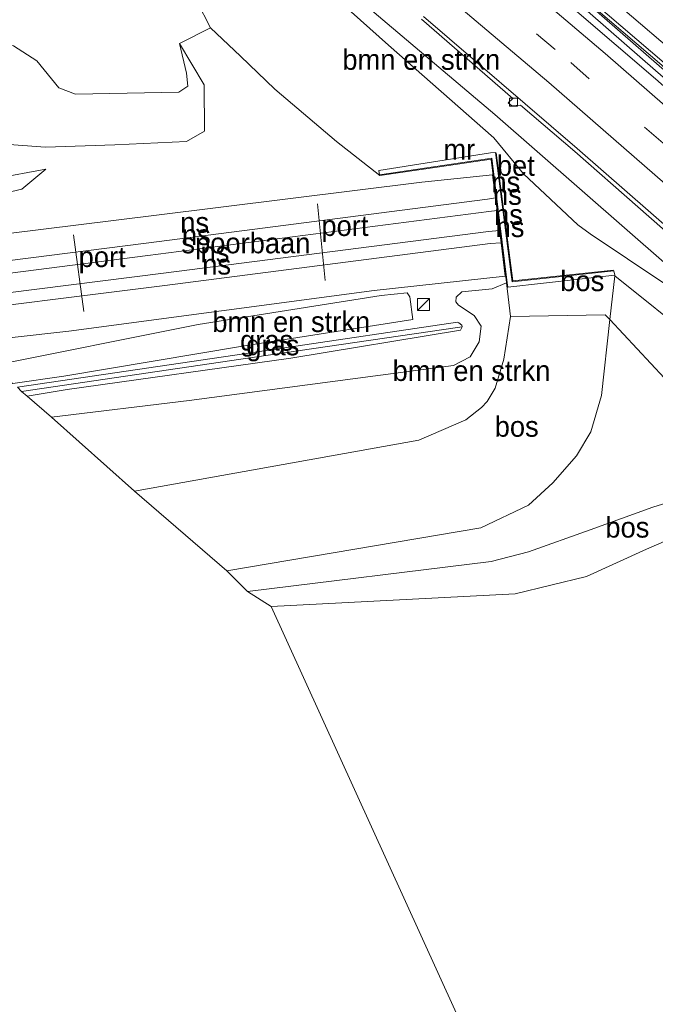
# Model space of a CAD drawing. Header units: millimetres. Extents: x 180000 to 190000, y 466229 to 468626.
# Tile 135 of 202: x 185092 to 185170, y 467972 to 468093. Entities that reach past the tile are written whole.
import ezdxf
from ezdxf.enums import TextEntityAlignment as Align

# ---------------------------------------------------------------- set-up
doc = ezdxf.new("R2010")
doc.units = ezdxf.units.MM
doc.linetypes.add('39strp', pattern=[12, 3, -9])
for name, color, linetype, lineweight in [('af-b5-muur', 8, 'muur', 18), ('af-bs-doorgang', 8, 'Continuous', 18), ('af-bs-rasterhekwerk', 8, 'hekwerk', 18), ('bp-b5-bomenstruiken', 93, 'Continuous', 18), ('bp-b5-bos', 93, 'Continuous', 18), ('bp-b5-grasland', 93, 'Continuous', 18), ('bw-bs-portaal', 8, 'Continuous', 18), ('gr-bs-geleiderail', 213, 'geleiderail', 18), ('gw-bs-insteekwatergang', 93, 'Continuous', 18), ('gw-bs-kruinlijn', 93, 'Continuous', 18), ('gw-bs-teenlijn', 93, 'Continuous', 18), ('kd-bs-opnamedtmgrens', 173, 'Continuous', 18), ('mk-bs-39streep 0.15', 8, '39strp', 18), ('mk-bs-streep 0.15', 8, 'Continuous', 18), ('og-b5-spoor', 253, 'Continuous', 18), ('og-bs-hulpgeometrie', 53, 'Continuous', 18), ('og-bs-inrichtingselement', 253, 'Continuous', 18), ('og-bs-spoor', 253, 'Continuous', 18), ('vh-b5-verh_soort', 8, 'Continuous', 18), ('wh-bs-greppel', 133, 'greppel', 18), ('wh-bs-kolk', 8, 'Continuous', 18)]:
    doc.layers.add(name, color=color, linetype=linetype, lineweight=lineweight)
doc.styles.add('rtw_iso', font='iso-rtw.shx')
doc.linetypes.add('geleiderail', pattern='A,2,-1,[175,RTW.shx,S=0.5,R=0,X=0,Y=0],-1', length=4)
doc.linetypes.add('greppel', pattern='A,25.5,-0.01,[14,RTW.shx,S=1,R=0,X=0,Y=0],1,[14,RTW.shx,S=1,R=0,X=0,Y=0],1,[14,RTW.shx,S=1,R=0,X=0,Y=0],1,[14,RTW.shx,S=1,R=0,X=0,Y=0],1,[14,RTW.shx,S=1,R=0,X=0,Y=0],0.5,-0.01', length=30.02)
doc.linetypes.add('hekwerk', pattern='A,7,-1.5,[1,RTW.shx,S=0.75,R=0,X=0,Y=0],-1.5', length=10)
doc.linetypes.add('muur', pattern='A,8,-1,[6,RTW.shx,S=0.75,R=90,X=0,Y=0],-1', length=10)

# ---------------------------------------------------------------- blocks, each defined once
blk = doc.blocks.new('kolk')
blk.add_lwpolyline([(-0.5, -0.5), (0.5, -0.5), (0.5, 0.5), (-0.5, 0.5)], close=True)
blk = doc.blocks.new('dtbattr-r')
at = {"style": 'rtw_iso'}
blk.add_attdef('TAG', text='', height=2.5, dxfattribs=at).set_placement((0, 0), align=Align.MIDDLE_CENTER)
blk = doc.blocks.new('dtbattr-l')
at = {"style": 'rtw_iso'}
blk.add_attdef('TAG', (0, 0), '', height=2.5, dxfattribs=at)
blk = doc.blocks.new('kast')
blk.add_line((-0.75, -0.75), (0.75, 0.75))
blk.add_lwpolyline([(-0.75, 0.75), (0.75, 0.75), (0.75, -0.75), (-0.75, -0.75)], close=True)

msp = doc.modelspace()

# ---------------------------------------------------------------- linework, layer by layer
at = {"layer": 'af-b5-muur'}
msp.add_polyline3d([(185149.77, 468075.6, 53.93), (185151.66, 468060.36, 53.89), (185151.56, 468060.35, 46.19), (185151.56, 468060.41, 53.89), (185149.69, 468075.42, 53.93), (185149.68, 468075.49, 46.41), (185143.37, 468074.56, 46.41), (185136.04, 468073.48, 46.49), (185136.02, 468073.58, 46.75), (185149.22, 468075.52, 53.58)], close=True, dxfattribs=at)
at = {"layer": 'af-bs-doorgang'}
msp.add_polyline3d([(185115.32, 468091.54, 47.44), (185111.52, 468089.66, 47.65)], dxfattribs=at)
at = {"layer": 'af-bs-rasterhekwerk'}
for points in [[(185113.66, 468094.82, 47.93), (185115.32, 468091.54, 47.44), (185119, 468088.11, 47.55), (185123.22, 468084.07, 47.38), (185130.76, 468077.66, 46.88), (185136.04, 468073.48, 46.49)], [(185150.3, 468076.28, 53.83), (185152.36, 468060.6, 53.78), (185164.66, 468061.91, 53.78)], [(185151.56, 468060.35, 46.19), (185152.04, 468056.22, 46.45), (185163.64, 468056.45, 53.7), (185164.2, 468055.88, 53.73), (185182.62, 468036.12, 54.68)]]:
    msp.add_polyline3d(points, dxfattribs=at)
at = {"layer": 'bp-b5-bomenstruiken'}
for points in [[(185124.19, 468101.03, 53.91), (185137.13, 468089.43, 54.14), (185150.02, 468078.08, 54.05), (185153.66, 468073.7, 54.13), (185160.3, 468067.47, 54.19), (185161.79, 468066.34, 54.19), (185170.95, 468060.23, 54.35), (185174.92, 468053.15, 54.33), (185164.84, 468061.21, 53.87), (185164.83, 468061.31, 53.87), (185164.7, 468061.81, 53.78), (185152.27, 468060.49, 53.78), (185152.14, 468061.39, 53.78), (185150.2, 468076.29, 53.94), (185149.6, 468076.25, 53.69), (185135.95, 468074.1, 46.75), (185136.02, 468073.58, 46.75), (185136.04, 468073.48, 46.49), (185130.76, 468077.66, 46.88), (185123.22, 468084.07, 47.38), (185119, 468088.11, 47.55), (185115.32, 468091.54, 47.44), (185113.66, 468094.82, 47.93)], [(185091.19, 468089.34, 47.58), (185094.05, 468087.53, 47.54), (185096.76, 468084.22, 47.53), (185098.79, 468083.45, 47.54), (185111.46, 468083.7, 47.59), (185112.54, 468084.41, 47.61), (185112.4, 468085.99, 47.63), (185111.52, 468089.66, 47.65), (185114.55, 468084.59, 47.29), (185114.6, 468078.9, 46.78), (185112.4, 468077.67, 46.65), (185103.6, 468077.26, 46.48), (185095.13, 468076.96, 46.29), (185089.53, 468077.37, 45.73)]]:
    msp.add_polyline3d(points, dxfattribs=at)
for points in [[(185140.84, 468041.09, 46.78), (185106.02, 468034.86, 46.73), (185095.85, 468043.91, 45.99), (185112.71, 468045.98, 46.12), (185145.07, 468050.25, 46.34), (185147.13, 468051.29, 46.34), (185148.23, 468053.13, 46.33), (185148.45, 468055.04, 46.31), (185147.6, 468056.38, 46.31), (185145.67, 468057.63, 46.31), (185145.37, 468058.03, 46.31), (185145.39, 468058.6, 46.31), (185146.11, 468059.26, 46.31), (185149.8, 468059.63, 46.31), (185151.56, 468060.35, 46.19), (185152.04, 468056.22, 46.45), (185151.23, 468051.02, 46.52), (185150.16, 468047.48, 46.52), (185149.2, 468045.83, 46.76), (185148.49, 468045.09, 46.77), (185146.58, 468043.61, 46.78)], [(185097.35, 468048.93, 46.18), (185091.11, 468048.06, 46.29), (185087.68, 468050.04, 46.19), (185113.82, 468055.24, 46.15), (185136.21, 468058.81, 46.17), (185139.39, 468059.13, 46.16), (185139.72, 468058.65, 46.16), (185140.1, 468055.86, 46.21), (185119.24, 468052.6, 46.1)]]:
    msp.add_polyline3d(points, close=True, dxfattribs=at)
at = {"layer": 'bp-b5-bos'}
for points in [[(185164.84, 468061.21, 53.87), (185164.2, 468055.88, 53.73), (185163.64, 468056.45, 53.7), (185152.04, 468056.22, 46.45), (185151.56, 468060.35, 46.19), (185151.66, 468060.36, 53.89), (185151.73, 468059.83, 53.89), (185164.83, 468061.31, 53.87)], [(185182.56, 468043.29, 54.69), (185188.73, 468035.2, 54.73), (185182.62, 468036.12, 54.68), (185164.2, 468055.88, 53.73), (185164.84, 468061.21, 53.87), (185174.92, 468053.15, 54.33)], [(185148.44, 468030.39, 54.27), (185117.32, 468025.11, 54.3), (185106.02, 468034.86, 46.73), (185140.84, 468041.09, 46.78), (185146.58, 468043.61, 46.78), (185148.49, 468045.09, 46.77), (185149.2, 468045.83, 46.76), (185150.16, 468047.48, 46.52), (185151.23, 468051.02, 46.52), (185152.04, 468056.22, 46.45), (185163.64, 468056.45, 53.7), (185164.2, 468055.88, 53.73), (185163.2, 468046.59, 54.1), (185161.89, 468042.13, 54.16), (185160.15, 468039.2, 54.23), (185157.24, 468035.88, 54.23), (185154.25, 468033.15, 54.23)], [(185149.69, 468026.28, 54.42), (185119.85, 468022.61, 55.38), (185117.32, 468025.11, 54.3), (185148.44, 468030.39, 54.27), (185154.25, 468033.15, 54.23), (185157.24, 468035.88, 54.23), (185160.15, 468039.2, 54.23), (185161.89, 468042.13, 54.16), (185163.2, 468046.59, 54.1), (185164.2, 468055.88, 53.73), (185182.62, 468036.12, 54.68), (185179.07, 468035.32, 54.75), (185174.33, 468034.41, 54.58), (185169.48, 468032.93, 54.55), (185161.8, 468030.12, 54.42), (185154.25, 468027.43, 54.41)], [(185182.62, 468036.12, 54.68), (185188.46, 468030.62, 55.52), (185183.65, 468031.09, 56.04), (185178.55, 468030.83, 56.04), (185173.62, 468029.88, 56.02), (185168.69, 468027.77, 56), (185161.36, 468024.44, 55.93), (185152.64, 468022.32, 55.81), (185122.74, 468020.77, 55.8), (185119.85, 468022.61, 55.38), (185149.69, 468026.28, 54.42), (185154.25, 468027.43, 54.41), (185161.8, 468030.12, 54.42), (185169.48, 468032.93, 54.55), (185174.33, 468034.41, 54.58), (185179.07, 468035.32, 54.75)]]:
    msp.add_polyline3d(points, close=True, dxfattribs=at)
msp.add_polyline3d([(185192.31, 467868.14, 59.88), (185122.74, 468020.77, 55.8), (185152.64, 468022.32, 55.81), (185161.36, 468024.44, 55.93), (185168.69, 468027.77, 56), (185173.62, 468029.88, 56.02), (185178.55, 468030.83, 56.04), (185183.65, 468031.09, 56.04), (185188.46, 468030.62, 55.52), (185193.73, 468025.83, 56.34), (185201.97, 468018.21, 56.63), (185205.05, 468015.35, 56.66), (185211.59, 468008.93, 56.81), (185218.66, 468001.23, 57.02), (185229.64, 467989.53, 57.38), (185237.84, 467980.73, 57.62), (185246.03, 467971.93, 57.71)], dxfattribs=at)
at = {"layer": 'bp-b5-grasland'}
for points in [[(185151.63, 468103.17, 54.28), (185170.58, 468086.98, 54.51), (185188.79, 468070.8, 54.86), (185206.66, 468054.86, 55.12), (185225.19, 468037.88, 55.43), (185242.74, 468021.56, 55.71), (185260.47, 468004.62, 55.9), (185277.9, 467987.68, 56.15), (185295.68, 467970.29, 56.39)], [(185275.29, 467958.37, 56.45), (185257.77, 467977.05, 56.12), (185239.96, 467995.35, 55.89), (185222.83, 468012.65, 55.54), (185208.63, 468026.65, 55.32), (185200.76, 468033.22, 55.12), (185189.9, 468043.1, 54.93), (185174.85, 468057.12, 54.66), (185170.95, 468060.23, 54.35), (185161.79, 468066.34, 54.19), (185160.3, 468067.47, 54.19), (185153.66, 468073.7, 54.13), (185150.02, 468078.08, 54.05), (185137.13, 468089.43, 54.14), (185124.19, 468101.03, 53.91)], [(185301.18, 467962.34, 56.8), (185290.55, 467972.92, 56.66), (185286.93, 467976.37, 56.65), (185276.28, 467986.94, 56.48), (185272.66, 467990.38, 56.44), (185261.93, 468000.86, 56.25), (185247.46, 468014.67, 56.05), (185225.5, 468035.11, 55.75), (185199.77, 468058.83, 55.35), (185188.58, 468068.82, 55.17), (185169.8, 468085.32, 54.88), (185150.82, 468101.6, 54.52)], [(185113.66, 468094.82, 47.93), (185115.32, 468091.54, 47.44), (185111.52, 468089.66, 47.65), (185112.4, 468085.99, 47.63), (185112.54, 468084.41, 47.61), (185111.46, 468083.7, 47.59), (185098.79, 468083.45, 47.54), (185096.76, 468084.22, 47.53), (185094.05, 468087.53, 47.54), (185091.19, 468089.34, 47.58), (185083.46, 468090.94, 47.62), (185065.92, 468092.92, 47.6)], [(185141.16, 468092.6, 54.18), (185152.35, 468082.92, 54.25), (185151.79, 468082.37, 54.25), (185152.2, 468082, 54.25), (185153.3, 468082.1, 54.33), (185159.93, 468076.41, 54.45), (185175.38, 468062.88, 54.76), (185175.08, 468062.29, 54.76), (185175.58, 468061.86, 54.76), (185176.35, 468062, 54.77), (185195.56, 468044.74, 55.16), (185211.9, 468029.69, 55.33), (185211.61, 468029.06, 55.35), (185212.04, 468028.7, 55.35), (185213.15, 468028.62, 55.37), (185220.27, 468021.65, 55.57), (185230.17, 468011.63, 55.68), (185240.04, 468001.4, 55.82), (185239.6, 468000.81, 55.78), (185240.1, 468000.25, 55.78), (185241.21, 468000.31, 55.8), (185247.14, 467994.26, 55.89), (185263.83, 467976.71, 56.05), (185268.4, 467971.66, 56.09)], [(185089.53, 468077.37, 45.73), (185095.13, 468076.96, 46.29), (185103.6, 468077.26, 46.48), (185112.4, 468077.67, 46.65), (185114.6, 468078.9, 46.78), (185114.55, 468084.59, 47.29), (185111.52, 468089.66, 47.65), (185115.32, 468091.54, 47.44), (185119, 468088.11, 47.55), (185123.22, 468084.07, 47.38), (185130.76, 468077.66, 46.88), (185136.04, 468073.48, 46.49), (185143.37, 468074.56, 46.41), (185149.68, 468075.49, 46.41), (185149.69, 468075.42, 53.93), (185151.56, 468060.41, 53.89), (185151.56, 468060.35, 46.19), (185149.8, 468059.63, 46.31), (185146.11, 468059.26, 46.31), (185145.39, 468058.6, 46.31), (185145.37, 468058.03, 46.31), (185145.67, 468057.63, 46.31), (185147.6, 468056.38, 46.31), (185148.45, 468055.04, 46.31), (185148.23, 468053.13, 46.33), (185147.13, 468051.29, 46.34), (185145.07, 468050.25, 46.34), (185112.71, 468045.98, 46.12), (185095.85, 468043.91, 45.99), (185092.88, 468046.51, 46.33), (185097.79, 468047.3, 46.25), (185125.14, 468051.13, 46.2), (185145.92, 468054.55, 46.24), (185146.12, 468054.96, 46.24), (185146.1, 468055.19, 46.24), (185145.74, 468055.48, 46.24), (185145.56, 468055.55, 46.24), (185123.57, 468052.27, 46.07), (185091.68, 468047.6, 46.2)], [(185084.88, 468070.1, 46.14), (185092.22, 468071.8, 46.23), (185095.17, 468074.25, 46.34), (185088.97, 468073.12, 45.89)], [(185084.05, 468052.88, 46.15), (185097.99, 468054.44, 46.23), (185135.38, 468059.44, 46.23), (185151.41, 468061.16, 46.34), (185150.9, 468065.27, 46.78), (185150.72, 468066.75, 46.77), (185150.41, 468069.22, 46.62), (185150.22, 468070.76, 46.62), (185149.87, 468073.57, 46.29), (185141.2, 468072.66, 46.28), (185108.4, 468068.58, 46.14), (185071.77, 468064.05, 45.97)], [(185091.11, 468048.06, 46.29), (185097.35, 468048.93, 46.18), (185119.24, 468052.6, 46.1), (185140.1, 468055.86, 46.21), (185139.72, 468058.65, 46.16), (185139.39, 468059.13, 46.16), (185136.21, 468058.81, 46.17), (185113.82, 468055.24, 46.15), (185087.68, 468050.04, 46.19)]]:
    msp.add_polyline3d(points, dxfattribs=at)
for points in [[(185084.88, 468070.1, 46.14), (185067.38, 468067.56, 46.05), (185064.86, 468070.01, 45.16), (185076.35, 468071.08, 45.24), (185088.97, 468073.12, 45.89), (185095.17, 468074.25, 46.34), (185092.22, 468071.8, 46.23)], [(185119.05, 468051.03, 45.66), (185092.17, 468047.07, 45.88), (185091.68, 468047.6, 46.2), (185123.57, 468052.27, 46.07), (185145.56, 468055.55, 46.24), (185145.74, 468055.48, 46.24), (185146.1, 468055.19, 46.24), (185146.12, 468054.96, 46.24), (185145.57, 468054.89, 46.05)], [(185097.79, 468047.3, 46.25), (185092.88, 468046.51, 46.33), (185092.17, 468047.07, 45.88), (185119.05, 468051.03, 45.66), (185145.57, 468054.89, 46.05), (185146.12, 468054.96, 46.24), (185145.92, 468054.55, 46.24), (185125.14, 468051.13, 46.2)]]:
    msp.add_polyline3d(points, close=True, dxfattribs=at)
at = {"layer": 'bw-bs-portaal'}
for points in [[(185128.42, 468070.02, 53.15), (185129.38, 468060.66, 53.15)], [(185099.82, 468056.85, 53.89), (185098.55, 468066.24, 53.86)]]:
    msp.add_polyline3d(points, dxfattribs=at)
at = {"layer": 'gr-bs-geleiderail'}
for points in [[(185099.5, 468145.42, 54.26), (185104.74, 468141.34, 54.39), (185123.31, 468126.47, 54.67), (185143.21, 468110.1, 55.04), (185158.45, 468097.22, 55.13), (185170.27, 468086.89, 55.37), (185186.11, 468073.15, 55.71), (185203.48, 468057.4, 55.95), (185221.97, 468040.64, 56.34), (185237.35, 468026.42, 56.43), (185244.99, 468019.27, 56.62), (185263.11, 468001.93, 56.7), (185283.11, 467982.49, 57.2), (185303.16, 467962.76, 57.49), (185337.1, 467929.29, 57.59)], [(185099.01, 468144.89, 54.22), (185104.29, 468140.77, 54.35), (185122.86, 468125.92, 54.63), (185142.75, 468109.55, 55), (185157.98, 468096.68, 55.08), (185169.8, 468086.35, 55.33), (185185.63, 468072.61, 55.67), (185203, 468056.86, 55.91), (185221.48, 468040.11, 56.3), (185236.86, 468025.89, 56.39), (185244.49, 468018.75, 56.58), (185262.61, 468001.42, 56.66), (185282.61, 467981.98, 57.16), (185302.66, 467962.25, 57.44), (185336.6, 467928.78, 57.55)], [(185087.44, 468132.28, 53.78), (185096.8, 468124.9, 54.02), (185113.7, 468111.38, 54.35), (185131.93, 468096.37, 54.66), (185150.14, 468080.96, 54.9), (185171.18, 468062.55, 55.27), (185175.51, 468058.73, 55.32), (185185.77, 468049.58, 55.26), (185196.65, 468039.71, 55.6), (185211.46, 468026.16, 55.84), (185227.1, 468011.41, 56.13), (185242.73, 467996.63, 56.41), (185256.57, 467983.24, 56.74), (185265.97, 467973.67, 56.84), (185276.68, 467962.57, 56.98), (185290.39, 467948.76, 57.11), (185306.51, 467932.62, 57.2), (185326.46, 467912.75, 57.4)]]:
    msp.add_polyline3d(points, dxfattribs=at)
at = {"layer": 'gw-bs-insteekwatergang'}
msp.add_polyline3d([(185092.88, 468046.51, 46.33), (185097.79, 468047.3, 46.25), (185125.14, 468051.13, 46.2), (185145.92, 468054.55, 46.24), (185146.12, 468054.96, 46.24), (185146.1, 468055.19, 46.24), (185145.74, 468055.48, 46.24), (185145.56, 468055.55, 46.24), (185123.57, 468052.27, 46.07), (185091.68, 468047.6, 46.2)], dxfattribs=at)
at = {"layer": 'gw-bs-kruinlijn'}
for points in [[(185106.74, 468115.23, 53.58), (185116.25, 468107.53, 53.71), (185124.19, 468101.03, 53.91), (185137.13, 468089.43, 54.14)], [(185111.52, 468089.66, 47.65), (185112.4, 468085.99, 47.63), (185112.54, 468084.41, 47.61), (185111.46, 468083.7, 47.59), (185098.79, 468083.45, 47.54), (185096.76, 468084.22, 47.53), (185094.05, 468087.53, 47.54), (185091.19, 468089.34, 47.58), (185083.46, 468090.94, 47.62), (185065.92, 468092.92, 47.6), (185052.69, 468094.4, 47.63)], [(185200.76, 468033.22, 55.12), (185189.9, 468043.1, 54.93), (185174.85, 468057.12, 54.66), (185170.95, 468060.23, 54.35), (185161.79, 468066.34, 54.19), (185160.3, 468067.47, 54.19), (185153.66, 468073.7, 54.13), (185150.02, 468078.08, 54.05), (185137.13, 468089.43, 54.14)], [(185095.17, 468074.25, 46.34), (185092.22, 468071.8, 46.23), (185084.88, 468070.1, 46.14), (185067.38, 468067.56, 46.05)], [(185164.84, 468061.21, 53.87), (185164.2, 468055.88, 53.73), (185163.2, 468046.59, 54.1), (185161.89, 468042.13, 54.16)], [(185117.32, 468025.11, 54.3), (185148.44, 468030.39, 54.27), (185154.25, 468033.15, 54.23), (185157.24, 468035.88, 54.23), (185160.15, 468039.2, 54.23), (185161.89, 468042.13, 54.16)], [(185122.74, 468020.77, 55.8), (185152.64, 468022.32, 55.81), (185161.36, 468024.44, 55.93), (185168.69, 468027.77, 56), (185173.62, 468029.88, 56.02), (185178.55, 468030.83, 56.04), (185183.65, 468031.09, 56.04), (185188.46, 468030.62, 55.52), (185190.71, 468030.47, 55.81), (185193.31, 468030.22, 55.99), (185195.57, 468029.29, 56.08), (185200.01, 468024.85, 56.18), (185220.2, 468004.42, 56.78), (185236.86, 467986.31, 57.38), (185259.49, 467961.94, 57.85), (185276.77, 467943.29, 58.62), (185288.27, 467930.01, 59.08), (185293.83, 467923.59, 59.31), (185298.57, 467918.89, 59.01), (185301.25, 467916.45, 58.55)]]:
    msp.add_polyline3d(points, dxfattribs=at)
at = {"layer": 'gw-bs-teenlijn'}
for points in [[(185111.52, 468089.66, 47.65), (185114.55, 468084.59, 47.29), (185114.6, 468078.9, 46.78), (185112.4, 468077.67, 46.65), (185103.6, 468077.26, 46.48), (185095.13, 468076.96, 46.29), (185089.53, 468077.37, 45.73)], [(185064.86, 468070.01, 45.16), (185076.35, 468071.08, 45.24), (185088.97, 468073.12, 45.89), (185095.17, 468074.25, 46.34)], [(185164.84, 468061.21, 53.87), (185174.92, 468053.15, 54.33), (185187.1, 468042.52, 54.48), (185197.54, 468033.11, 55.08)], [(185152.04, 468056.22, 46.45), (185151.23, 468051.02, 46.52), (185150.16, 468047.48, 46.52), (185149.2, 468045.83, 46.76)], [(185106.02, 468034.86, 46.73), (185140.84, 468041.09, 46.78), (185146.58, 468043.61, 46.78), (185148.49, 468045.09, 46.77), (185149.2, 468045.83, 46.76)], [(185119.85, 468022.61, 55.38), (185149.69, 468026.28, 54.42), (185154.25, 468027.43, 54.41), (185161.8, 468030.12, 54.42), (185169.48, 468032.93, 54.55), (185174.33, 468034.41, 54.58), (185179.07, 468035.32, 54.75), (185182.62, 468036.12, 54.68)]]:
    msp.add_polyline3d(points, dxfattribs=at)
at = {"layer": 'kd-bs-opnamedtmgrens'}
msp.add_polyline3d([(185192.31, 467868.14, 59.88), (185122.74, 468020.77, 55.8), (185119.85, 468022.61, 55.38), (185117.32, 468025.11, 54.3), (185106.02, 468034.86, 46.73), (185095.85, 468043.91, 45.99), (185092.88, 468046.51, 46.33), (185092.17, 468047.07, 45.88), (185091.68, 468047.6, 46.2)], dxfattribs=at)
at = {"layer": 'mk-bs-39streep 0.15'}
msp.add_polyline3d([(185094.81, 468140.31, 53.54), (185097.83, 468137.96, 53.59), (185117.57, 468122.23, 53.94), (185136.92, 468106.34, 54.26), (185159.43, 468087.3, 54.65), (185183.16, 468066.64, 55.07), (185209.55, 468042.92, 55.48), (185234.13, 468020.22, 55.86), (185258.17, 467997.5, 56.23), (185288.17, 467968.5, 56.67), (185317, 467940.06, 57.05), (185351.29, 467905.69, 57.46), (185369.45, 467887.28, 57.67)], dxfattribs=at)
at = {"layer": 'mk-bs-streep 0.15'}
for points in [[(185375.27, 467894.3, 57.55), (185366.34, 467903.36, 57.44), (185349.23, 467920.53, 57.31), (185331.54, 467938.2, 57.02), (185314.28, 467955.21, 56.76), (185296.88, 467972.28, 56.57), (185279.15, 467989.6, 56.35), (185261.63, 468006.54, 56.06), (185244.02, 468023.34, 55.84), (185225.93, 468040.23, 55.44), (185208.05, 468056.64, 55.24), (185189.87, 468072.92, 55), (185171.56, 468088.97, 54.73), (185152.8, 468105.02, 54.47), (185134.1, 468120.63, 54.14), (185115.16, 468136.04, 53.7), (185101.09, 468147.16, 53.61)], [(185097.23, 468142.94, 53.65), (185106.38, 468135.79, 53.82), (185124.82, 468120.96, 54.13), (185143.32, 468105.65, 54.44), (185163.63, 468088.42, 54.79), (185183.75, 468070.88, 55.13), (185205.34, 468051.59, 55.45), (185228.77, 468030.11, 55.82), (185254.08, 468006.34, 56.21), (185278.8, 467982.6, 56.58), (185306.86, 467955.19, 56.96), (185341.11, 467921.06, 57.39), (185371.76, 467890.07, 57.77)], [(185092.38, 468137.66, 53.43), (185093.91, 468136.48, 53.46), (185114.76, 468119.87, 53.82), (185133.99, 468104.11, 54.16), (185156.75, 468084.87, 54.56), (185178.92, 468065.59, 54.95), (185203.81, 468043.29, 55.34), (185222.33, 468026.29, 55.64)]]:
    msp.add_polyline3d(points, dxfattribs=at)
at = {"layer": 'og-b5-spoor'}
msp.add_polyline3d([(185097.99, 468054.44, 46.23), (185084.05, 468052.88, 46.15), (185079.03, 468056.18, 46.58), (185078.84, 468057.68, 46.57), (185074.21, 468059.44, 46.41), (185074.01, 468060.96, 46.41), (185071.77, 468064.05, 45.97), (185108.4, 468068.58, 46.14), (185141.2, 468072.66, 46.28), (185149.87, 468073.57, 46.29), (185150.22, 468070.76, 46.62), (185150.41, 468069.22, 46.62), (185150.72, 468066.75, 46.77), (185150.9, 468065.27, 46.78), (185151.41, 468061.16, 46.34), (185135.38, 468059.44, 46.23)], close=True, dxfattribs=at)
at = {"layer": 'og-bs-hulpgeometrie'}
msp.add_polyline3d([(185146.12, 468054.96, 46.24), (185145.57, 468054.89, 46.05)], dxfattribs=at)
at = {"layer": 'og-bs-spoor'}
for points in [[(185074.01, 468060.96, 46.41), (185107.45, 468065.2, 46.5), (185149.22, 468070.61, 46.62)], [(185150.22, 468070.76, 46.62), (185149.22, 468070.61, 46.62)], [(185150.41, 468069.22, 46.62), (185149.42, 468069.09, 46.62)], [(185074.21, 468059.44, 46.41), (185107.65, 468063.69, 46.5), (185149.42, 468069.09, 46.62)], [(185150.72, 468066.75, 46.77), (185149.37, 468066.65, 46.77)], [(185078.84, 468057.68, 46.57), (185109.55, 468061.53, 46.63), (185149.37, 468066.65, 46.77)], [(185079.03, 468056.18, 46.58), (185109.74, 468060.04, 46.64), (185149.57, 468065.15, 46.78)], [(185150.9, 468065.27, 46.78), (185149.57, 468065.15, 46.78)]]:
    msp.add_polyline3d(points, dxfattribs=at)
at = {"layer": 'vh-b5-verh_soort'}
for points in [[(185151.89, 468103.52, 54.33), (185170.86, 468087.27, 54.58), (185189.08, 468071.12, 54.93), (185206.95, 468055.16, 55.17), (185225.44, 468038.14, 55.49), (185243, 468021.86, 55.76), (185260.67, 468004.87, 55.97), (185278.13, 467987.96, 56.26), (185295.94, 467970.56, 56.46), (185313.86, 467952.74, 56.81), (185319.61, 467947.07, 56.79), (185320.29, 467946.25, 56.89), (185320.16, 467946.09, 56.89), (185313.66, 467952.58, 56.75), (185295.68, 467970.29, 56.39), (185277.9, 467987.68, 56.15), (185260.47, 468004.62, 55.9), (185242.74, 468021.56, 55.71), (185225.19, 468037.88, 55.43), (185206.66, 468054.86, 55.12), (185188.79, 468070.8, 54.86), (185170.58, 468086.98, 54.51), (185151.63, 468103.17, 54.28)], [(185295.94, 467970.56, 56.46), (185278.13, 467987.96, 56.26), (185260.67, 468004.87, 55.97), (185243, 468021.86, 55.76), (185225.44, 468038.14, 55.49), (185206.95, 468055.16, 55.17), (185189.08, 468071.12, 54.93), (185170.86, 468087.27, 54.58), (185151.89, 468103.52, 54.33)], [(185150.82, 468101.6, 54.52), (185169.8, 468085.32, 54.88), (185188.58, 468068.82, 55.17), (185199.77, 468058.83, 55.35), (185225.5, 468035.11, 55.75), (185247.46, 468014.67, 56.05), (185261.93, 468000.86, 56.25), (185272.66, 467990.38, 56.44), (185276.28, 467986.94, 56.48), (185286.93, 467976.37, 56.65), (185290.55, 467972.92, 56.66), (185301.18, 467962.34, 56.8)], [(185268.4, 467971.66, 56.09), (185263.83, 467976.71, 56.05), (185247.14, 467994.26, 55.89), (185241.21, 468000.31, 55.8), (185240.1, 468000.25, 55.78), (185239.6, 468000.81, 55.78), (185240.04, 468001.4, 55.82), (185230.17, 468011.63, 55.68), (185220.27, 468021.65, 55.57), (185213.15, 468028.62, 55.37), (185212.04, 468028.7, 55.35), (185211.61, 468029.06, 55.35), (185211.9, 468029.69, 55.33), (185195.56, 468044.74, 55.16), (185176.35, 468062, 54.77), (185175.58, 468061.86, 54.76), (185175.08, 468062.29, 54.76), (185175.38, 468062.88, 54.76), (185159.93, 468076.41, 54.45), (185153.3, 468082.1, 54.33), (185152.2, 468082, 54.25), (185151.79, 468082.37, 54.25), (185152.35, 468082.92, 54.25), (185141.16, 468092.6, 54.18)], [(185280.55, 467959.96, 56.36), (185264.14, 467977.09, 56.09), (185247.45, 467994.62, 55.88), (185230.49, 468012.03, 55.71), (185220.59, 468022.08, 55.6), (185213.5, 468029, 55.41), (185195.84, 468045.14, 55.18), (185177.95, 468061.34, 54.93), (185160.22, 468076.81, 54.49), (185141.42, 468092.96, 54.21)], [(185141.42, 468092.96, 54.21), (185160.22, 468076.81, 54.49), (185177.95, 468061.34, 54.93), (185195.84, 468045.14, 55.18), (185213.5, 468029, 55.41), (185220.59, 468022.08, 55.6), (185230.49, 468012.03, 55.71), (185247.45, 467994.62, 55.88), (185264.14, 467977.09, 56.09), (185280.55, 467959.96, 56.36)]]:
    msp.add_polyline3d(points, dxfattribs=at)
msp.add_polyline3d([(185150.2, 468076.29, 53.94), (185152.14, 468061.39, 53.78), (185152.27, 468060.49, 53.78), (185164.7, 468061.81, 53.78), (185164.83, 468061.31, 53.87), (185151.73, 468059.83, 53.89), (185151.66, 468060.36, 53.89), (185149.77, 468075.6, 53.93), (185149.22, 468075.52, 53.58), (185136.02, 468073.58, 46.75), (185135.95, 468074.1, 46.75), (185149.6, 468076.25, 53.69)], close=True, dxfattribs=at)
at = {"layer": 'wh-bs-greppel'}
msp.add_polyline3d([(185092.17, 468047.07, 45.88), (185119.05, 468051.03, 45.66), (185145.57, 468054.89, 46.05)], dxfattribs=at)

# ---------------------------------------------------------------- block references
at = {"layer": 'af-b5-muur'}
ref = msp.add_blockref('dtbattr-r', (185143.84, 468074.68, 50.15), dxfattribs=at)
ref.add_attrib('TAG', 'mr', dxfattribs={"layer": '0', "height": 2.5, "style": 'rtw_iso'}).set_placement((185143.84, 468074.68, 50.15), align=Align.BOTTOM_LEFT)
at = {"layer": 'bp-b5-bomenstruiken'}
ref = msp.add_blockref('dtbattr-r', (185131.47, 468085.67, 51.56), dxfattribs=at)
ref.add_attrib('TAG', 'bmn en strkn', dxfattribs={"layer": '0', "height": 2.5, "style": 'rtw_iso'}).set_placement((185131.47, 468085.67, 51.56), align=Align.BOTTOM_LEFT)
ref = msp.add_blockref('dtbattr-r', (185115.55, 468053.59, 46.18), dxfattribs=at)
ref.add_attrib('TAG', 'bmn en strkn', dxfattribs={"layer": '0', "height": 2.5, "style": 'rtw_iso'}).set_placement((185115.55, 468053.59, 46.18), align=Align.BOTTOM_LEFT)
ref = msp.add_blockref('dtbattr-r', (185137.62, 468047.6, 46.42), dxfattribs=at)
ref.add_attrib('TAG', 'bmn en strkn', dxfattribs={"layer": '0', "height": 2.5, "style": 'rtw_iso'}).set_placement((185137.62, 468047.6, 46.42), align=Align.BOTTOM_LEFT)
at = {"layer": 'bp-b5-bos'}
ref = msp.add_blockref('dtbattr-r', (185158.15, 468058.59, 51.95), dxfattribs=at)
ref.add_attrib('TAG', 'bos', dxfattribs={"layer": '0', "height": 2.5, "style": 'rtw_iso'}).set_placement((185158.15, 468058.59, 51.95), align=Align.BOTTOM_LEFT)
ref = msp.add_blockref('dtbattr-r', (185150.12, 468040.78, 50.6), dxfattribs=at)
ref.add_attrib('TAG', 'bos', dxfattribs={"layer": '0', "height": 2.5, "style": 'rtw_iso'}).set_placement((185150.12, 468040.78, 50.6), align=Align.BOTTOM_LEFT)
ref = msp.add_blockref('dtbattr-r', (185163.67, 468028.44, 55.27), dxfattribs=at)
ref.add_attrib('TAG', 'bos', dxfattribs={"layer": '0', "height": 2.5, "style": 'rtw_iso'}).set_placement((185163.67, 468028.44, 55.27), align=Align.BOTTOM_LEFT)
at = {"layer": 'bp-b5-grasland'}
ref = msp.add_blockref('dtbattr-r', (185118.95, 468051.31, 46.09), dxfattribs=at)
ref.add_attrib('TAG', 'gras', dxfattribs={"layer": '0', "height": 2.5, "style": 'rtw_iso'}).set_placement((185118.95, 468051.31, 46.09), align=Align.BOTTOM_LEFT)
ref = msp.add_blockref('dtbattr-r', (185119.7, 468050.74, 46.11), dxfattribs=at)
ref.add_attrib('TAG', 'gras', dxfattribs={"layer": '0', "height": 2.5, "style": 'rtw_iso'}).set_placement((185119.7, 468050.74, 46.11), align=Align.BOTTOM_LEFT)
at = {"layer": 'bw-bs-portaal'}
ref = msp.add_blockref('dtbattr-l', (185128.9, 468065.34, 53.15), dxfattribs=at)
ref.add_attrib('TAG', 'port', dxfattribs={"layer": '0', "height": 2.5, "style": 'rtw_iso'}).set_placement((185128.9, 468065.34, 53.15), align=Align.BOTTOM_LEFT)
ref = msp.add_blockref('dtbattr-l', (185099.18, 468061.54, 53.88), dxfattribs=at)
ref.add_attrib('TAG', 'port', dxfattribs={"layer": '0', "height": 2.5, "style": 'rtw_iso'}).set_placement((185099.18, 468061.54, 53.88), align=Align.BOTTOM_LEFT)
at = {"layer": 'og-b5-spoor'}
ref = msp.add_blockref('dtbattr-r', (185111.76, 468063.22, 46.4), dxfattribs=at)
ref.add_attrib('TAG', 'spoorbaan', dxfattribs={"layer": '0', "height": 2.5, "style": 'rtw_iso'}).set_placement((185111.76, 468063.22, 46.4), align=Align.BOTTOM_LEFT)
at = {"layer": 'og-bs-inrichtingselement'}
msp.add_blockref('kast', (185141.4, 468057.71, 46.25), dxfattribs=at)
at = {"layer": 'og-bs-spoor'}
ref = msp.add_blockref('dtbattr-l', (185149.72, 468070.69, 46.62), dxfattribs=at)
ref.add_attrib('TAG', 'ns', dxfattribs={"layer": '0', "height": 2.5, "style": 'rtw_iso'}).set_placement((185149.72, 468070.69, 46.62), align=Align.BOTTOM_LEFT)
ref = msp.add_blockref('dtbattr-l', (185149.91, 468069.15, 46.62), dxfattribs=at)
ref.add_attrib('TAG', 'ns', dxfattribs={"layer": '0', "height": 2.5, "style": 'rtw_iso'}).set_placement((185149.91, 468069.15, 46.62), align=Align.BOTTOM_LEFT)
ref = msp.add_blockref('dtbattr-l', (185150.04, 468066.7, 46.77), dxfattribs=at)
ref.add_attrib('TAG', 'ns', dxfattribs={"layer": '0', "height": 2.5, "style": 'rtw_iso'}).set_placement((185150.04, 468066.7, 46.77), align=Align.BOTTOM_LEFT)
ref = msp.add_blockref('dtbattr-l', (185111.62, 468065.74, 46.51), dxfattribs=at)
ref.add_attrib('TAG', 'ns', dxfattribs={"layer": '0', "height": 2.5, "style": 'rtw_iso'}).set_placement((185111.62, 468065.74, 46.51), align=Align.BOTTOM_LEFT)
ref = msp.add_blockref('dtbattr-l', (185111.82, 468064.23, 46.51), dxfattribs=at)
ref.add_attrib('TAG', 'ns', dxfattribs={"layer": '0', "height": 2.5, "style": 'rtw_iso'}).set_placement((185111.82, 468064.23, 46.51), align=Align.BOTTOM_LEFT)
ref = msp.add_blockref('dtbattr-l', (185150.23, 468065.21, 46.78), dxfattribs=at)
ref.add_attrib('TAG', 'ns', dxfattribs={"layer": '0', "height": 2.5, "style": 'rtw_iso'}).set_placement((185150.23, 468065.21, 46.78), align=Align.BOTTOM_LEFT)
ref = msp.add_blockref('dtbattr-l', (185114.11, 468062.12, 46.65), dxfattribs=at)
ref.add_attrib('TAG', 'ns', dxfattribs={"layer": '0', "height": 2.5, "style": 'rtw_iso'}).set_placement((185114.11, 468062.12, 46.65), align=Align.BOTTOM_LEFT)
ref = msp.add_blockref('dtbattr-l', (185114.31, 468060.62, 46.65), dxfattribs=at)
ref.add_attrib('TAG', 'ns', dxfattribs={"layer": '0', "height": 2.5, "style": 'rtw_iso'}).set_placement((185114.31, 468060.62, 46.65), align=Align.BOTTOM_LEFT)
at = {"layer": 'vh-b5-verh_soort'}
ref = msp.add_blockref('dtbattr-r', (185150.39, 468072.7, 52.64), dxfattribs=at)
ref.add_attrib('TAG', 'bet', dxfattribs={"layer": '0', "height": 2.5, "style": 'rtw_iso'}).set_placement((185150.39, 468072.7, 52.64), align=Align.BOTTOM_LEFT)
at = {"layer": 'wh-bs-kolk'}
msp.add_blockref('kolk', (185152.43, 468082.46, 54.27), dxfattribs=at)

doc.saveas('drawing.dxf')
